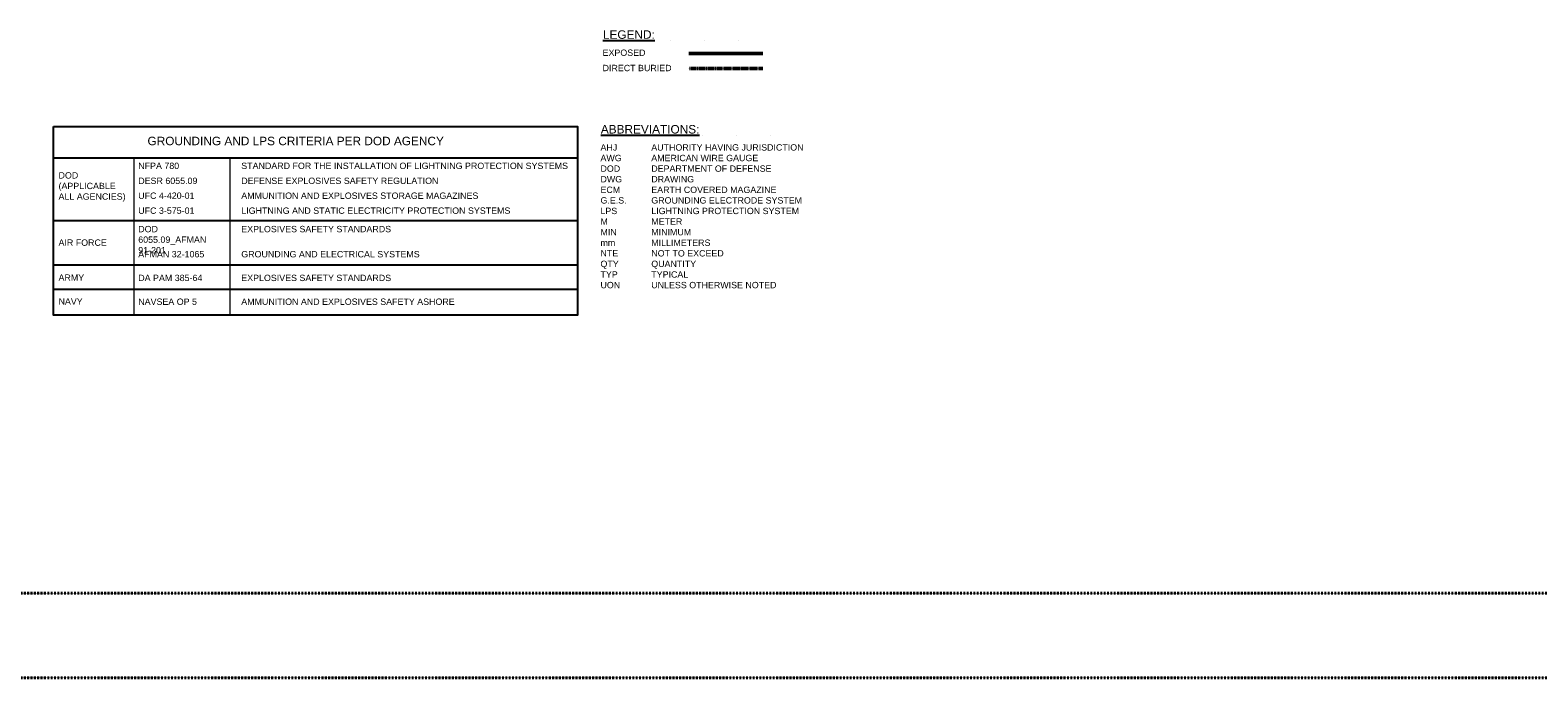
# Model space of a CAD drawing. Header units: inches. Extents: x 0 to 21849, y 0 to 20143.
# Tile 9 of 15: x 3325 to 5462, y 5138 to 6055. Entities that reach past the tile are written whole.
import ezdxf

# ---------------------------------------------------------------- set-up
doc = ezdxf.new("R2010")
doc.units = ezdxf.units.IN
doc.header["$MEASUREMENT"] = 0
doc.linetypes.add('DASHED2', pattern=[0.375, 0.25, -0.125])
doc.linetypes.add('HIDDEN2', pattern=[0.1875, 0.125, -0.0625])
for name, color, linetype, lineweight in [('E-LPS-COND', 3, 'DASHED2', 50), ('E-LPS-ISO', 7, 'DASHED2', 40), ('E-STD-TEXT', 7, 'Continuous', 25)]:
    doc.layers.add(name, color=color, linetype=linetype, lineweight=lineweight)
doc.styles.get("Standard").update_dxf_attribs({"font": 'arial.ttf'})

msp = doc.modelspace()

# ---------------------------------------------------------------- linework, layer by layer
at = {"layer": 'E-LPS-COND', "color": 0, "linetype": 'Continuous'}
msp.add_line((4363.7, 6022.2), (4258.7, 6022.2), dxfattribs=at)
at = {"layer": 'E-LPS-COND', "color": 0}
msp.add_line((4258.9, 6001.1), (4363.9, 6001.1), dxfattribs=at)
at = {"layer": 'E-LPS-ISO', "color": 0, "linetype": 'HIDDEN2'}
for p, q in [((349.8, 5257.7), (7696.4, 5257.7)), ((349.8, 5137.7), (7696.4, 5137.7))]:
    msp.add_line(p, q, dxfattribs=at)
at = {"layer": 'E-STD-TEXT', "color": 0}
for p, q in [((3358.4, 5874.2), (4101.3, 5874.2)), ((3358.4, 5785.7), (4101.3, 5785.7)), ((3358.4, 5722.7), (4101.3, 5722.7)), ((3358.4, 5688.3), (4101.3, 5688.3))]:
    msp.add_line(p, q, dxfattribs=at)
at = {"layer": 'E-STD-TEXT', "color": 0, "lineweight": 0}
for p, q in [((3472.2, 5874.2), (3472.2, 5651.3)), ((3608.6, 5874.2), (3608.6, 5651.3))]:
    msp.add_line(p, q, dxfattribs=at)
at = {"layer": 'E-STD-TEXT', "color": 0}
msp.add_lwpolyline([(3358.4, 5918.6), (4101.3, 5918.6), (4101.3, 5651.3), (3358.4, 5651.3)], close=True, dxfattribs=at)

# ---------------------------------------------------------------- texts
at = {"layer": 'E-STD-TEXT', "color": 0, "attachment_point": 1}
for s, width, gutter_width, heights, insert, char_height in [('{\\LLEGEND:^I^I^I^I}', 294.889, 48, [14.6], (4137.1, 6055.1), 12), ('{\\LABBREVIATIONS:^I^I^I^I}', 301.542, 48, [14.6], (4134.2, 5920.9), 12), ('\\A1;GROUNDING AND LPS CRITERIA PER DOD AGENCY', 473.741, 24, [0], (3491.7, 5904.3), 12), ('\\A1;NFPA 780', 105.981, 24, [0], (3478.6, 5867.6), 9), ('\\A1;STANDARD FOR THE INSTALLATION OF LIGHTNING PROTECTION SYSTEMS', 472.999, 24, [0], (3624.6, 5867.6), 9), ('\\A1;DOD\\P(APPLICABLE ALL AGENCIES)', 98.866, 24, [49.3], (3365.6, 5854.1), 9), ('\\A1;DESR 6055.09', 157.85, 24, [0], (3478.6, 5846.4), 9), ('\\A1;DEFENSE EXPLOSIVES SAFETY REGULATION', 453.351, 24, [0], (3624.6, 5846.4), 9), ('\\A1;UFC 4-420-01 ', 107.552, 24, [0], (3478.6, 5825.3), 9), ('\\A1;AMMUNITION AND EXPLOSIVES STORAGE MAGAZINES', 447.064, 24, [0], (3624.6, 5825.3), 9), ('\\A1;UFC 3-575-01', 98.907, 24, [0], (3478.6, 5804.1), 9), ('\\A1;LIGHTNING AND STATIC ELECTRICITY PROTECTION SYSTEMS', 458.066, 24, [0], (3624.6, 5804.1), 9), ('\\A1;DOD 6055.09_AFMAN 91-201', 126.463, 24, [53.3], (3478.6, 5778), 9), ('\\A1;EXPLOSIVES SAFETY STANDARDS', 385.614, 24, [0], (3624.6, 5778), 9), ('\\A1;AIR FORCE', 94.933, 24, [13.2], (3365.6, 5758.8), 9), ('\\A1;AFMAN 32-1065', 111.09, 24, [0], (3478.6, 5742.4), 9), ('\\A1;GROUNDING AND ELECTRICAL SYSTEMS', 423.468, 24, [0], (3624.6, 5742.4), 9), ('\\A1;ARMY', 94.933, 24, [13.2], (3365.6, 5709.2), 9), ('\\A1;DA PAM 385-64', 105.578, 24, [0], (3478.6, 5708.8), 9), ('\\A1;EXPLOSIVES SAFETY STANDARDS', 385.614, 24, [0], (3624.6, 5708.8), 9), ('\\A1;NAVY', 94.933, 24, [13.2], (3365.6, 5675.5), 9), ('\\A1;NAVSEA OP 5', 111.09, 24, [0], (3478.6, 5675.1), 9), ('\\A1;AMMUNITION AND EXPLOSIVES SAFETY ASHORE', 423.468, 24, [0], (3624.6, 5675.1), 9)]:
    msp.add_mtext_dynamic_manual_height_columns(s, width=width, gutter_width=gutter_width, heights=heights, dxfattribs=dict(at, insert=insert, char_height=char_height))
at = {"layer": 'E-STD-TEXT', "color": 0, "char_height": 9, "attachment_point": 1, "line_spacing_factor": 0.8}
for s, width, gutter_width, heights, insert in [('\\A1;\\pxsm1;EXPOSED', 89.254, 48, [11.1], (4136.7, 6027.9)), ('\\A1;\\pxsm1;DIRECT BURIED', 124.328, 43.2, [20.6], (4136.7, 6006.2)), ('\\A1;\\pxsm1;AHJ^I^IAUTHORITY HAVING JURISDICTION\\PAWG^I^IAMERICAN WIRE GAUGE\\PDOD^I^IDEPARTMENT OF DEFENSE\\PDWG^I^IDRAWING\\PECM^I^IEARTH COVERED MAGAZINE\\PG.E.S.^IGROUNDING ELECTRODE SYSTEM\\PLPS^I^ILIGHTNING PROTECTION SYSTEM\\PM^I^IMETER\\PMIN^I^IMINIMUM\\Pmm^I^IMILLIMETERS\\PNTE^I^INOT TO EXCEED\\PQTY^I^IQUANTITY\\PTYP^I^ITYPICAL\\PUON^I^IUNLESS OTHERWISE NOTED', 313.068, 48, [226.7], (4133.7, 5893.7))]:
    msp.add_mtext_dynamic_manual_height_columns(s, width=width, gutter_width=gutter_width, heights=heights, dxfattribs=dict(at, insert=insert))

doc.saveas('drawing.dxf')
